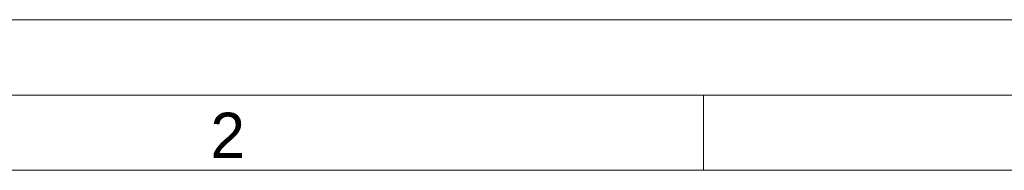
# Model space of a CAD drawing. Header units: millimetres. Extents: x 0 to 840, y 0 to 594.
# Tile 61 of 77: x 219 to 350, y 574 to 594. Entities that reach past the tile are written whole.
import ezdxf

# ---------------------------------------------------------------- set-up
doc = ezdxf.new("R2010")
doc.units = ezdxf.units.MM
doc.header["$LTSCALE"] = 2
doc.linetypes.add('SLD-Sólida', pattern=[0])
doc.styles.add('SLDTEXTSTYLE0', font='SWROMNS.TTF', dxfattribs={"width": 1.030928})

msp = doc.modelspace()

# ---------------------------------------------------------------- linework, layer by layer
at = {"color": 7, "linetype": 'SLD-Sólida', "lineweight": 18}
for p, q in [((840, 594), (0, 594)), ((830, 584), (50, 584)), ((310, 584), (310, 574)), ((830, 574), (50, 574))]:
    msp.add_line(p, q, dxfattribs=at)

# ---------------------------------------------------------------- texts
at = {"color": 7, "linetype": 'Continuous', "lineweight": 0, "insert": (246.71, 581.65), "char_height": 6, "attachment_point": 2, "style": 'SLDTEXTSTYLE0'}
msp.add_mtext('2', dxfattribs=at)

doc.saveas('drawing.dxf')
